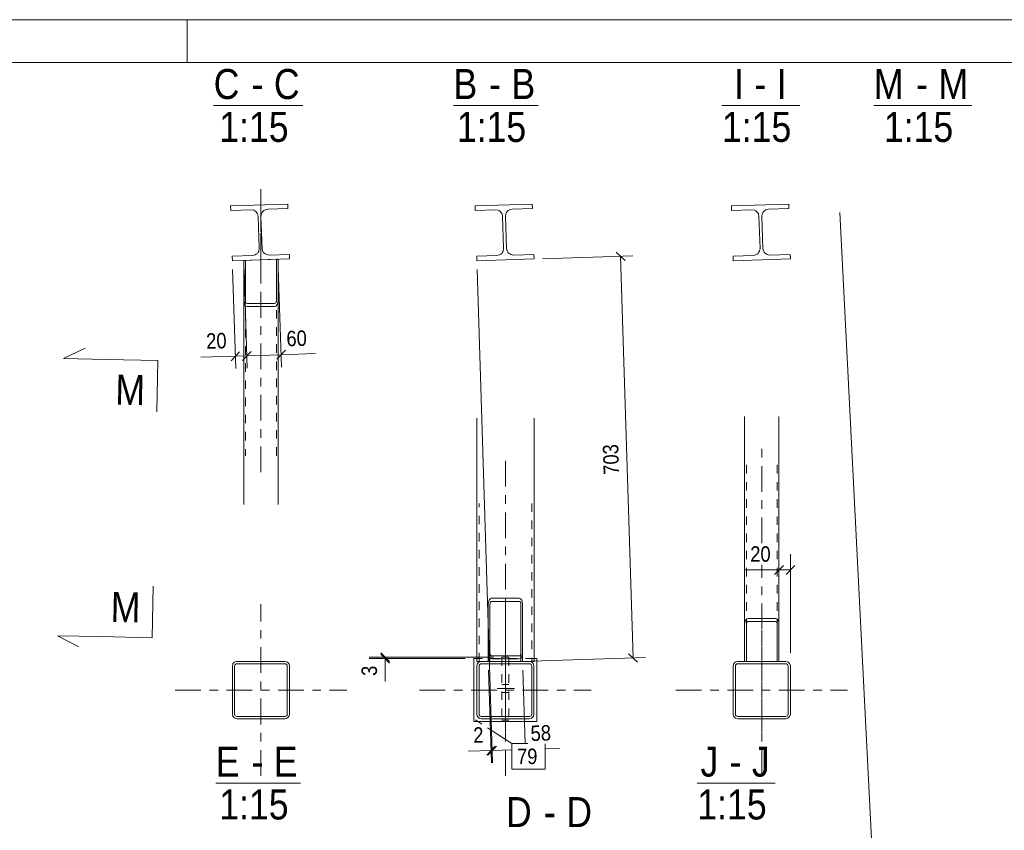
# Model space of a CAD drawing. Header units: millimetres. Extents: x 0 to 914, y 0 to 420.
# Tile 13 of 14: x 684 to 799, y 325 to 420. Entities that reach past the tile are written whole.
import ezdxf

# ---------------------------------------------------------------- set-up
doc = ezdxf.new("R2010")
doc.units = ezdxf.units.MM
for name, pattern in [('XKITLINE00', [0]), ('XKITLINE01', [4, 1, -1, 1, -1]), ('XKITLINE02', [4, 2, -2]), ('XKITLINE03', [6, 3, -1, 1, -1])]:
    doc.linetypes.add(name, pattern=pattern)
for name, color, linetype, lineweight in [('Arkusz rysunku', 3, 'Continuous', 0), ('Element', 2, 'Continuous', 0), ('Inny typ obiektu', 7, 'Continuous', 0), ('Przekrój', 7, 'Continuous', 0), ('Wymiar', 4, 'Continuous', 0), ('Znak elementu', 2, 'Continuous', 0), ('Śruba', 3, 'Continuous', 0)]:
    doc.layers.add(name, color=color, linetype=linetype, lineweight=lineweight)
doc.styles.add('ARIAL', font='ARIAL.TTF')

msp = doc.modelspace()

# ---------------------------------------------------------------- linework, layer by layer
at = {"layer": 'Arkusz rysunku', "linetype": 'XKITLINE00', "lineweight": 0}
for p, q in [((914, 420), (0, 420)), ((704, 415), (704, 420)), ((909, 415), (5, 415))]:
    msp.add_line(p, q, dxfattribs=at)
at = {"layer": 'Element', "linetype": 'XKITLINE03', "lineweight": 0}
for p, q in [((712.6, 390.09), (712.6, 400.25)), ((712.6, 400.25), (712.6, 366.31)), ((712.5, 395.2), (712.5, 395.2)), ((740.99, 395.2), (740.99, 395.2)), ((770.88, 395.2), (770.88, 395.2)), ((770.98, 358.96), (770.98, 370.92)), ((741.09, 368.56), (741.09, 336.92)), ((770.98, 336.92), (770.98, 356.44)), ((712.6, 331.84), (712.6, 351.84)), ((741.09, 331.84), (741.09, 351.84)), ((770.97, 331.84), (770.97, 351.84)), ((741.09, 349), (741.09, 336.92)), ((770.98, 346.65), (770.98, 336.92)), ((702.6, 341.84), (722.6, 341.84)), ((731.09, 341.84), (751.09, 341.84)), ((760.97, 341.84), (780.97, 341.84))]:
    msp.add_line(p, q, dxfattribs=at)
at = {"layer": 'Element', "linetype": 'XKITLINE00', "lineweight": 0}
for p, q in [((709.07, 398.29), (715.73, 398.5)), ((709.07, 398.29), (715.73, 398.5)), ((709.09, 397.76), (709.07, 398.29)), ((709.09, 397.76), (709.07, 398.29)), ((715.73, 398.5), (715.75, 397.97)), ((715.73, 398.5), (715.75, 397.97)), ((737.56, 398.29), (744.23, 398.5)), ((737.56, 398.29), (744.23, 398.5)), ((737.58, 397.76), (737.56, 398.29)), ((737.58, 397.76), (737.56, 398.29)), ((744.23, 398.5), (744.24, 397.97)), ((744.23, 398.5), (744.24, 397.97)), ((767.44, 398.29), (774.11, 398.5)), ((767.44, 398.29), (774.11, 398.5)), ((767.46, 397.76), (767.44, 398.29)), ((767.46, 397.76), (767.44, 398.29)), ((774.11, 398.5), (774.12, 397.97)), ((774.11, 398.5), (774.12, 397.97)), ((711.45, 397.83), (709.09, 397.76)), ((711.45, 397.83), (709.09, 397.76)), ((711.45, 397.83), (711.76, 397.78)), ((711.45, 397.83), (711.76, 397.78)), ((712.21, 397.36), (712.28, 397.06)), ((712.21, 397.36), (712.28, 397.06)), ((712.61, 397.07), (712.66, 397.38)), ((712.61, 397.07), (712.66, 397.38)), ((712.73, 393.34), (712.61, 397.07)), ((712.73, 393.34), (712.61, 397.07)), ((713.08, 397.82), (713.39, 397.89)), ((713.08, 397.82), (713.39, 397.89)), ((715.75, 397.97), (713.39, 397.89)), ((715.75, 397.97), (713.39, 397.89)), ((739.94, 397.83), (737.58, 397.76)), ((739.94, 397.83), (737.58, 397.76)), ((739.94, 397.83), (740.25, 397.78)), ((739.94, 397.83), (740.25, 397.78)), ((740.7, 397.36), (740.77, 397.06)), ((740.7, 397.36), (740.77, 397.06)), ((741.1, 397.07), (741.15, 397.38)), ((741.1, 397.07), (741.15, 397.38)), ((741.22, 393.34), (741.1, 397.07)), ((741.22, 393.34), (741.1, 397.07)), ((741.57, 397.82), (741.88, 397.89)), ((741.57, 397.82), (741.88, 397.89)), ((744.24, 397.97), (741.88, 397.89)), ((744.24, 397.97), (741.88, 397.89)), ((769.83, 397.83), (767.46, 397.76)), ((769.83, 397.83), (767.46, 397.76)), ((769.83, 397.83), (770.13, 397.78)), ((769.83, 397.83), (770.13, 397.78)), ((770.58, 397.36), (770.65, 397.06)), ((770.58, 397.36), (770.65, 397.06)), ((770.98, 397.07), (771.03, 397.38)), ((770.98, 397.07), (771.03, 397.38)), ((771.1, 393.34), (770.98, 397.07)), ((771.1, 393.34), (770.98, 397.07)), ((771.45, 397.82), (771.76, 397.89)), ((771.45, 397.82), (771.76, 397.89)), ((774.12, 397.97), (771.76, 397.89)), ((774.12, 397.97), (771.76, 397.89)), ((712.39, 393.33), (712.28, 397.06)), ((712.39, 393.33), (712.28, 397.06)), ((740.89, 393.33), (740.77, 397.06)), ((740.89, 393.33), (740.77, 397.06)), ((770.77, 393.33), (770.65, 397.06)), ((770.77, 393.33), (770.65, 397.06)), ((709.25, 392.43), (711.62, 392.5)), ((709.25, 392.43), (711.62, 392.5)), ((711.92, 392.57), (711.62, 392.5)), ((711.92, 392.57), (711.62, 392.5)), ((712.39, 393.33), (712.34, 393.02)), ((712.39, 393.33), (712.34, 393.02)), ((712.8, 393.03), (712.73, 393.34)), ((712.8, 393.03), (712.73, 393.34)), ((713.55, 392.56), (713.24, 392.61)), ((713.55, 392.56), (713.24, 392.61)), ((713.55, 392.56), (715.92, 392.64)), ((713.55, 392.56), (715.92, 392.64)), ((715.92, 392.64), (715.93, 392.1)), ((715.92, 392.64), (715.93, 392.1)), ((737.75, 392.43), (740.11, 392.5)), ((737.75, 392.43), (740.11, 392.5)), ((740.42, 392.57), (740.11, 392.5)), ((740.42, 392.57), (740.11, 392.5)), ((740.89, 393.33), (740.83, 393.02)), ((740.89, 393.33), (740.83, 393.02)), ((741.29, 393.03), (741.22, 393.34)), ((741.29, 393.03), (741.22, 393.34)), ((742.04, 392.56), (741.74, 392.61)), ((742.04, 392.56), (741.74, 392.61)), ((742.04, 392.56), (744.41, 392.64)), ((742.04, 392.56), (744.41, 392.64)), ((744.41, 392.64), (744.43, 392.1)), ((744.41, 392.64), (744.43, 392.1)), ((767.63, 392.43), (769.99, 392.5)), ((767.63, 392.43), (769.99, 392.5)), ((770.3, 392.57), (769.99, 392.5)), ((770.3, 392.57), (769.99, 392.5)), ((770.77, 393.33), (770.72, 393.02)), ((770.77, 393.33), (770.72, 393.02)), ((771.17, 393.03), (771.1, 393.34)), ((771.17, 393.03), (771.1, 393.34)), ((771.93, 392.56), (771.62, 392.61)), ((771.93, 392.56), (771.62, 392.61)), ((771.93, 392.56), (774.29, 392.64)), ((771.93, 392.56), (774.29, 392.64)), ((774.29, 392.64), (774.31, 392.1)), ((774.29, 392.64), (774.31, 392.1)), ((709.27, 391.89), (709.25, 392.43)), ((709.27, 391.89), (709.25, 392.43)), ((715.93, 392.1), (709.27, 391.89)), ((715.93, 392.1), (709.27, 391.89)), ((710.6, 387.25), (710.6, 391.94)), ((710.6, 391.94), (710.8, 391.94)), ((710.6, 391.94), (710.8, 391.94)), ((710.6, 387.25), (710.6, 391.94)), ((710.8, 391.94), (710.8, 387.25)), ((710.8, 387.25), (710.8, 391.94)), ((714.6, 392.06), (714.4, 392.06)), ((714.4, 392.06), (714.4, 387.25)), ((714.6, 392.06), (714.4, 392.06)), ((714.4, 392.06), (714.4, 387.25)), ((714.6, 387.25), (714.6, 392.06)), ((714.6, 387.25), (714.6, 392.06)), ((737.76, 391.89), (737.75, 392.43)), ((737.76, 391.89), (737.75, 392.43)), ((744.43, 392.1), (737.76, 391.89)), ((744.43, 392.1), (737.76, 391.89)), ((767.64, 391.89), (767.63, 392.43)), ((767.64, 391.89), (767.63, 392.43)), ((774.31, 392.1), (767.64, 391.89)), ((774.31, 392.1), (767.64, 391.89)), ((710.6, 387.25), (710.63, 386.98)), ((710.6, 387.25), (710.63, 386.98)), ((710.6, 387.25), (710.6, 363.48)), ((710.82, 387.12), (710.8, 387.25)), ((710.82, 387.12), (710.8, 387.25)), ((710.86, 387), (710.82, 387.12)), ((710.86, 387), (710.82, 387.12)), ((710.93, 386.93), (710.86, 387)), ((710.93, 386.93), (710.86, 387)), ((711, 386.9), (710.93, 386.93)), ((711, 386.9), (710.93, 386.93)), ((711, 386.9), (714.2, 386.9)), ((711, 386.9), (714.2, 386.9)), ((714.28, 386.93), (714.2, 386.9)), ((714.28, 386.93), (714.2, 386.9)), ((714.34, 387), (714.28, 386.93)), ((714.34, 387), (714.28, 386.93)), ((714.39, 387.12), (714.34, 387)), ((714.39, 387.12), (714.34, 387)), ((714.4, 387.25), (714.39, 387.12)), ((714.4, 387.25), (714.39, 387.12)), ((714.57, 386.98), (714.6, 387.25)), ((714.57, 386.98), (714.6, 387.25)), ((714.6, 387.26), (714.6, 363.48)), ((710.85, 386.6), (711, 386.55)), ((710.85, 386.6), (711, 386.55)), ((711, 386.55), (714.2, 386.55)), ((711, 386.55), (714.2, 386.55)), ((714.2, 386.55), (714.36, 386.6)), ((714.2, 386.55), (714.36, 386.6)), ((737.76, 345.17), (737.76, 373.52)), ((744.43, 345.17), (744.43, 373.52)), ((768.98, 373.75), (768.98, 349.48)), ((772.98, 373.75), (772.98, 349.48)), ((739.49, 352.54), (739.34, 352.49)), ((739.49, 352.54), (739.34, 352.49)), ((739.49, 352.54), (742.69, 352.54)), ((739.49, 352.54), (742.69, 352.54)), ((742.85, 352.49), (742.69, 352.54)), ((742.85, 352.49), (742.69, 352.54)), ((739.12, 352.1), (739.09, 351.83)), ((739.12, 352.1), (739.09, 351.83)), ((739.09, 351.83), (739.09, 345.17)), ((739.09, 346.16), (739.09, 351.83)), ((739.29, 351.83), (739.31, 351.97)), ((739.29, 351.83), (739.31, 351.97)), ((739.29, 351.83), (739.29, 346.16)), ((739.29, 346.16), (739.29, 351.83)), ((739.31, 351.97), (739.35, 352.08)), ((739.31, 351.97), (739.35, 352.08)), ((739.35, 352.08), (739.42, 352.16)), ((739.35, 352.08), (739.42, 352.16)), ((739.42, 352.16), (739.49, 352.18)), ((739.42, 352.16), (739.49, 352.18)), ((739.49, 352.18), (742.69, 352.18)), ((739.49, 352.18), (742.69, 352.18)), ((742.69, 352.18), (742.77, 352.16)), ((742.69, 352.18), (742.77, 352.16)), ((742.77, 352.16), (742.84, 352.08)), ((742.77, 352.16), (742.84, 352.08)), ((742.84, 352.08), (742.88, 351.97)), ((742.84, 352.08), (742.88, 351.97)), ((742.88, 351.97), (742.89, 351.83)), ((742.88, 351.97), (742.89, 351.83)), ((742.89, 351.83), (742.89, 346.16)), ((742.89, 346.16), (742.89, 351.83)), ((743.09, 351.83), (743.06, 352.1)), ((743.09, 351.83), (743.06, 352.1)), ((743.09, 351.83), (743.09, 345.17)), ((743.09, 346.16), (743.09, 351.83)), ((769.38, 350.19), (769.22, 350.13)), ((769.38, 350.19), (769.22, 350.13)), ((769.38, 350.19), (772.58, 350.19)), ((769.38, 350.19), (772.58, 350.19)), ((772.73, 350.13), (772.58, 350.19)), ((772.73, 350.13), (772.58, 350.19)), ((769.01, 349.75), (768.98, 349.48)), ((769.01, 349.75), (768.98, 349.48)), ((768.98, 345.17), (768.98, 349.48)), ((768.98, 349.48), (768.98, 345.17)), ((769.18, 349.48), (769.19, 349.61)), ((769.18, 349.48), (769.19, 349.61)), ((769.18, 345.17), (769.18, 349.48)), ((769.18, 345.17), (769.18, 349.48)), ((769.19, 349.61), (769.23, 349.73)), ((769.19, 349.61), (769.23, 349.73)), ((769.23, 349.73), (769.3, 349.81)), ((769.23, 349.73), (769.3, 349.81)), ((769.3, 349.81), (769.38, 349.83)), ((769.3, 349.81), (769.38, 349.83)), ((769.38, 349.83), (772.58, 349.83)), ((769.38, 349.83), (772.58, 349.83)), ((772.58, 349.83), (772.65, 349.81)), ((772.58, 349.83), (772.65, 349.81)), ((772.65, 349.81), (772.72, 349.73)), ((772.65, 349.81), (772.72, 349.73)), ((772.72, 349.73), (772.76, 349.61)), ((772.72, 349.73), (772.76, 349.61)), ((772.76, 349.61), (772.78, 349.48)), ((772.76, 349.61), (772.78, 349.48)), ((772.78, 349.48), (772.78, 345.17)), ((772.78, 345.17), (772.78, 349.48)), ((772.98, 349.48), (772.95, 349.75)), ((772.98, 349.48), (772.95, 349.75)), ((772.98, 345.17), (772.98, 349.48)), ((772.98, 345.17), (772.98, 349.48)), ((737.42, 338.17), (737.42, 345.5)), ((737.42, 345.5), (737.76, 345.5)), ((739.09, 346.16), (739.12, 345.89)), ((739.09, 346.16), (739.12, 345.89)), ((739.31, 346.03), (739.29, 346.16)), ((739.31, 346.03), (739.29, 346.16)), ((739.35, 345.91), (739.31, 346.03)), ((739.35, 345.91), (739.31, 346.03)), ((739.34, 345.51), (739.49, 345.46)), ((739.34, 345.51), (739.49, 345.46)), ((739.42, 345.84), (739.35, 345.91)), ((739.42, 345.84), (739.35, 345.91)), ((739.49, 345.81), (739.42, 345.84)), ((739.49, 345.81), (739.42, 345.84)), ((739.49, 345.81), (742.69, 345.81)), ((739.49, 345.81), (742.69, 345.81)), ((739.49, 345.46), (742.69, 345.46)), ((739.49, 345.46), (742.69, 345.46)), ((742.77, 345.84), (742.69, 345.81)), ((742.77, 345.84), (742.69, 345.81)), ((742.69, 345.46), (742.85, 345.51)), ((742.69, 345.46), (742.85, 345.51)), ((742.84, 345.91), (742.77, 345.84)), ((742.84, 345.91), (742.77, 345.84)), ((742.88, 346.03), (742.84, 345.91)), ((742.88, 346.03), (742.84, 345.91)), ((742.89, 346.16), (742.88, 346.03)), ((742.89, 346.16), (742.88, 346.03)), ((743.06, 345.89), (743.09, 346.16)), ((743.06, 345.89), (743.09, 346.16)), ((744.76, 345.5), (744.43, 345.5)), ((744.76, 345.5), (744.76, 338.17)), ((709.31, 344.84), (709.27, 344.64)), ((709.31, 344.84), (709.27, 344.64)), ((709.27, 339.04), (709.27, 344.64)), ((709.27, 339.04), (709.27, 344.64)), ((709.53, 344.64), (709.55, 344.74)), ((709.53, 344.64), (709.55, 344.74)), ((709.53, 339.04), (709.53, 344.64)), ((709.53, 339.04), (709.53, 344.64)), ((709.55, 344.74), (709.61, 344.82)), ((709.55, 344.74), (709.61, 344.82)), ((709.8, 345.17), (709.6, 345.13)), ((709.8, 345.17), (709.6, 345.13)), ((709.61, 344.82), (709.7, 344.88)), ((709.61, 344.82), (709.7, 344.88)), ((709.7, 344.88), (709.8, 344.9)), ((709.7, 344.88), (709.8, 344.9)), ((709.8, 345.17), (715.4, 345.17)), ((709.8, 345.17), (715.4, 345.17)), ((709.8, 344.9), (715.4, 344.9)), ((709.8, 344.9), (715.4, 344.9)), ((715.6, 345.13), (715.4, 345.17)), ((715.6, 345.13), (715.4, 345.17)), ((715.4, 344.9), (715.5, 344.88)), ((715.4, 344.9), (715.5, 344.88)), ((715.5, 344.88), (715.59, 344.82)), ((715.5, 344.88), (715.59, 344.82)), ((715.59, 344.82), (715.65, 344.74)), ((715.59, 344.82), (715.65, 344.74)), ((715.65, 344.74), (715.67, 344.64)), ((715.65, 344.74), (715.67, 344.64)), ((715.67, 339.04), (715.67, 344.64)), ((715.67, 339.04), (715.67, 344.64)), ((715.93, 344.64), (715.89, 344.84)), ((715.93, 344.64), (715.89, 344.84)), ((715.93, 339.04), (715.93, 344.64)), ((715.93, 339.04), (715.93, 344.64)), ((737.76, 345.17), (737.76, 345.17)), ((737.76, 345.17), (738.29, 345.17)), ((737.8, 344.84), (737.76, 344.64)), ((737.8, 344.84), (737.76, 344.64)), ((737.76, 339.04), (737.76, 344.64)), ((737.76, 339.04), (737.76, 344.64)), ((738.02, 344.64), (738.04, 344.74)), ((738.02, 344.64), (738.04, 344.74)), ((738.02, 339.04), (738.02, 344.64)), ((738.02, 339.04), (738.02, 344.64)), ((738.04, 344.74), (738.1, 344.82)), ((738.04, 344.74), (738.1, 344.82)), ((738.29, 345.17), (738.09, 345.13)), ((738.29, 345.17), (738.09, 345.13)), ((738.19, 344.88), (738.1, 344.82)), ((738.1, 344.82), (738.19, 344.88)), ((738.29, 344.9), (738.19, 344.88)), ((738.19, 344.88), (738.29, 344.9)), ((738.29, 345.17), (743.89, 345.17)), ((738.29, 345.17), (743.89, 345.17)), ((738.29, 345.17), (739.09, 345.17)), ((738.29, 344.9), (743.89, 344.9)), ((738.29, 344.9), (743.89, 344.9)), ((743.06, 345.17), (739.49, 345.17)), ((743.09, 345.17), (743.06, 345.17)), ((744.39, 345.17), (743.09, 345.17)), ((744.1, 345.13), (743.89, 345.17)), ((744.1, 345.13), (743.89, 345.17)), ((743.89, 344.9), (743.99, 344.88)), ((743.89, 344.9), (743.99, 344.88)), ((743.99, 344.88), (744.08, 344.82)), ((743.99, 344.88), (744.08, 344.82)), ((744.08, 344.82), (744.14, 344.74)), ((744.08, 344.82), (744.14, 344.74)), ((744.14, 344.74), (744.16, 344.64)), ((744.14, 344.74), (744.16, 344.64)), ((744.16, 339.04), (744.16, 344.64)), ((744.16, 339.04), (744.16, 344.64)), ((744.42, 344.64), (744.38, 344.84)), ((744.42, 344.64), (744.38, 344.84)), ((744.43, 345.17), (744.39, 345.17)), ((744.42, 339.04), (744.42, 344.64)), ((744.42, 339.04), (744.42, 344.64)), ((744.43, 345.17), (744.43, 345.17)), ((767.68, 344.84), (767.64, 344.64)), ((767.68, 344.84), (767.64, 344.64)), ((767.64, 339.04), (767.64, 344.64)), ((767.64, 339.04), (767.64, 344.64)), ((767.91, 344.64), (767.93, 344.74)), ((767.91, 344.64), (767.93, 344.74)), ((767.91, 339.04), (767.91, 344.64)), ((767.91, 339.04), (767.91, 344.64)), ((767.93, 344.74), (767.98, 344.82)), ((767.93, 344.74), (767.98, 344.82)), ((768.17, 345.17), (767.97, 345.13)), ((768.17, 345.17), (767.97, 345.13)), ((767.98, 344.82), (768.07, 344.88)), ((767.98, 344.82), (768.07, 344.88)), ((768.07, 344.88), (768.17, 344.9)), ((768.07, 344.88), (768.17, 344.9)), ((768.17, 345.17), (773.77, 345.17)), ((768.17, 345.17), (773.77, 345.17)), ((768.17, 344.9), (773.77, 344.9)), ((768.17, 344.9), (773.77, 344.9)), ((768.98, 345.17), (769.18, 345.17)), ((768.98, 345.17), (769.18, 345.17)), ((772.98, 345.17), (769.38, 345.17)), ((772.78, 345.17), (772.98, 345.17)), ((773.98, 345.13), (773.77, 345.17)), ((773.98, 345.13), (773.77, 345.17)), ((773.77, 344.9), (773.87, 344.88)), ((773.77, 344.9), (773.87, 344.88)), ((773.87, 344.88), (773.96, 344.82)), ((773.87, 344.88), (773.96, 344.82)), ((773.96, 344.82), (774.02, 344.74)), ((773.96, 344.82), (774.02, 344.74)), ((774.02, 344.74), (774.04, 344.64)), ((774.02, 344.74), (774.04, 344.64)), ((774.04, 339.04), (774.04, 344.64)), ((774.04, 339.04), (774.04, 344.64)), ((774.31, 344.64), (774.27, 344.84)), ((774.31, 344.64), (774.27, 344.84)), ((774.31, 339.04), (774.31, 344.64)), ((774.31, 339.04), (774.31, 344.64)), ((709.27, 339.04), (709.31, 338.83)), ((709.27, 339.04), (709.31, 338.83)), ((709.55, 338.93), (709.53, 339.04)), ((709.55, 338.93), (709.53, 339.04)), ((709.61, 338.85), (709.55, 338.93)), ((709.61, 338.85), (709.55, 338.93)), ((709.6, 338.54), (709.8, 338.5)), ((709.6, 338.54), (709.8, 338.5)), ((709.7, 338.79), (709.61, 338.85)), ((709.7, 338.79), (709.61, 338.85)), ((709.8, 338.77), (709.7, 338.79)), ((709.8, 338.77), (709.7, 338.79)), ((709.8, 338.77), (715.4, 338.77)), ((709.8, 338.77), (715.4, 338.77)), ((715.5, 338.79), (715.4, 338.77)), ((715.5, 338.79), (715.4, 338.77)), ((715.4, 338.5), (715.6, 338.54)), ((715.4, 338.5), (715.6, 338.54)), ((715.59, 338.85), (715.5, 338.79)), ((715.59, 338.85), (715.5, 338.79)), ((715.65, 338.93), (715.59, 338.85)), ((715.65, 338.93), (715.59, 338.85)), ((715.67, 339.04), (715.65, 338.93)), ((715.67, 339.04), (715.65, 338.93)), ((715.89, 338.83), (715.93, 339.04)), ((715.89, 338.83), (715.93, 339.04)), ((737.76, 339.04), (737.8, 338.83)), ((737.76, 339.04), (737.8, 338.83)), ((738.02, 339.04), (738.04, 338.93)), ((738.04, 338.93), (738.02, 339.04)), ((738.04, 338.93), (738.1, 338.85)), ((738.1, 338.85), (738.04, 338.93)), ((738.09, 338.54), (738.29, 338.5)), ((738.09, 338.54), (738.29, 338.5)), ((738.1, 338.85), (738.19, 338.79)), ((738.19, 338.79), (738.1, 338.85)), ((738.19, 338.79), (738.29, 338.77)), ((738.29, 338.77), (738.19, 338.79)), ((738.29, 338.77), (743.89, 338.77)), ((738.29, 338.77), (743.89, 338.77)), ((743.99, 338.79), (743.89, 338.77)), ((743.99, 338.79), (743.89, 338.77)), ((743.89, 338.5), (744.1, 338.54)), ((743.89, 338.5), (744.1, 338.54)), ((744.08, 338.85), (743.99, 338.79)), ((744.08, 338.85), (743.99, 338.79)), ((744.08, 338.85), (744.14, 338.93)), ((744.14, 338.93), (744.08, 338.85)), ((744.14, 338.93), (744.16, 339.04)), ((744.16, 339.04), (744.14, 338.93)), ((744.38, 338.83), (744.42, 339.04)), ((744.38, 338.83), (744.42, 339.04)), ((767.64, 339.04), (767.68, 338.83)), ((767.64, 339.04), (767.68, 338.83)), ((767.93, 338.93), (767.91, 339.04)), ((767.93, 338.93), (767.91, 339.04)), ((767.98, 338.85), (767.93, 338.93)), ((767.98, 338.85), (767.93, 338.93)), ((767.97, 338.54), (768.17, 338.5)), ((767.97, 338.54), (768.17, 338.5)), ((768.07, 338.79), (767.98, 338.85)), ((768.07, 338.79), (767.98, 338.85)), ((768.17, 338.77), (768.07, 338.79)), ((768.17, 338.77), (768.07, 338.79)), ((768.17, 338.77), (773.77, 338.77)), ((768.17, 338.77), (773.77, 338.77)), ((773.87, 338.79), (773.77, 338.77)), ((773.87, 338.79), (773.77, 338.77)), ((773.77, 338.5), (773.98, 338.54)), ((773.77, 338.5), (773.98, 338.54)), ((773.96, 338.85), (773.87, 338.79)), ((773.96, 338.85), (773.87, 338.79)), ((774.02, 338.93), (773.96, 338.85)), ((774.02, 338.93), (773.96, 338.85)), ((774.04, 339.04), (774.02, 338.93)), ((774.04, 339.04), (774.02, 338.93)), ((774.27, 338.83), (774.31, 339.04)), ((774.27, 338.83), (774.31, 339.04)), ((709.8, 338.5), (715.4, 338.5)), ((709.8, 338.5), (715.4, 338.5)), ((744.76, 338.17), (737.42, 338.17)), ((738.29, 338.5), (743.89, 338.5)), ((738.29, 338.5), (743.89, 338.5)), ((768.17, 338.5), (773.77, 338.5)), ((768.17, 338.5), (773.77, 338.5))]:
    msp.add_line(p, q, dxfattribs=at)
at = {"layer": 'Element', "linetype": 'XKITLINE01', "lineweight": 0}
for p, q in [((714.6, 392.06), (710.6, 391.94)), ((710.6, 391.94), (710.6, 387.25)), ((714.4, 392.06), (710.8, 391.94)), ((710.8, 391.94), (710.8, 369.15)), ((714.4, 369.15), (714.4, 392.06)), ((714.6, 392.06), (714.6, 387.26)), ((769.18, 368.09), (769.18, 345.17)), ((772.78, 368.09), (772.78, 345.17)), ((738.03, 345.17), (738.03, 363.6)), ((744.16, 363.6), (744.16, 345.17)), ((768.98, 349.48), (768.98, 345.17)), ((772.98, 349.48), (772.98, 345.17)), ((744.43, 345.5), (737.76, 345.5)), ((739.29, 346.16), (739.29, 345.17)), ((741.49, 345.68), (740.69, 345.68)), ((740.69, 345.68), (740.69, 338.34)), ((741.49, 345.68), (741.49, 338.34)), ((742.89, 346.16), (742.89, 345.17)), ((737.76, 345.17), (737.76, 345.17)), ((737.76, 344.64), (737.8, 344.84)), ((738.03, 345.17), (738.03, 345.17)), ((738.05, 345.17), (738.03, 345.17)), ((738.03, 345.17), (738.05, 345.17)), ((738.09, 345.17), (738.05, 345.17)), ((738.05, 345.17), (738.09, 345.17)), ((738.09, 345.13), (738.29, 345.17)), ((738.29, 345.17), (738.29, 345.17)), ((738.29, 345.17), (738.29, 345.17)), ((738.29, 345.17), (738.29, 345.17)), ((738.29, 345.17), (738.29, 345.17)), ((739.09, 345.17), (739.49, 345.17)), ((743.09, 345.17), (739.09, 345.17)), ((742.77, 345.17), (742.84, 345.17)), ((742.84, 345.17), (742.85, 345.17)), ((742.85, 345.17), (742.88, 345.17)), ((742.88, 345.17), (742.89, 345.17)), ((743.06, 345.17), (743.09, 345.17)), ((743.89, 345.17), (744.1, 345.13)), ((744.16, 345.17), (744.16, 345.17)), ((744.38, 344.84), (744.42, 344.64)), ((772.98, 345.17), (768.98, 345.17)), ((769.38, 345.17), (769.18, 345.17)), ((772.72, 345.17), (772.65, 345.17)), ((737.8, 338.83), (737.76, 339.04)), ((738.29, 338.5), (738.09, 338.54)), ((744.1, 338.54), (743.89, 338.5)), ((744.42, 339.04), (744.38, 338.83)), ((741.49, 338.34), (740.69, 338.34)), ((740.69, 338.34), (741.49, 338.34))]:
    msp.add_line(p, q, dxfattribs=at)
at = {"layer": 'Element', "linetype": 'XKITLINE00', "lineweight": 0}
for centre, radius, start, end in [((711.48, 397.03), 0.8, 24.2982, 69.2982), ((711.48, 397.03), 0.8, 24.2982, 69.2982), ((713.41, 397.09), 0.8, 114.2982, 159.2982), ((713.41, 397.09), 0.8, 114.2982, 159.2982), ((739.97, 397.03), 0.8, 24.2982, 69.2982), ((739.97, 397.03), 0.8, 24.2982, 69.2982), ((741.9, 397.09), 0.8, 114.2982, 159.2982), ((741.9, 397.09), 0.8, 114.2982, 159.2982), ((769.85, 397.03), 0.8, 24.2982, 69.2982), ((769.85, 397.03), 0.8, 24.2982, 69.2982), ((771.78, 397.09), 0.8, 114.2982, 159.2982), ((771.78, 397.09), 0.8, 114.2982, 159.2982), ((711.6, 393.3), 0.8, 294.2982, 339.2982), ((711.6, 393.3), 0.8, 294.2982, 339.2982), ((713.53, 393.36), 0.8, 204.2982, 249.2982), ((713.53, 393.36), 0.8, 204.2982, 249.2982), ((740.09, 393.3), 0.8, 294.2982, 339.2982), ((740.09, 393.3), 0.8, 294.2982, 339.2982), ((742.02, 393.36), 0.8, 204.2982, 249.2982), ((742.02, 393.36), 0.8, 204.2982, 249.2982), ((769.97, 393.3), 0.8, 294.2982, 339.2982), ((769.97, 393.3), 0.8, 294.2982, 339.2982), ((771.9, 393.36), 0.8, 204.2982, 249.2982), ((771.9, 393.36), 0.8, 204.2982, 249.2982), ((711.28, 387.1), 0.658, 189.9256, 228.987), ((711.28, 387.1), 0.658, 189.9256, 228.987), ((713.92, 387.1), 0.658, 311.0138, 350.0751), ((713.92, 387.1), 0.658, 311.0138, 350.0751), ((739.77, 351.99), 0.658, 131.0134, 170.0748), ((739.77, 351.99), 0.658, 131.0134, 170.0748), ((742.42, 351.99), 0.658, 9.9252, 48.9866), ((742.42, 351.99), 0.658, 9.9252, 48.9866), ((769.65, 349.64), 0.658, 131.0134, 170.0748), ((769.65, 349.64), 0.658, 131.0134, 170.0748), ((772.3, 349.64), 0.658, 9.9252, 48.9866), ((772.3, 349.64), 0.658, 9.9252, 48.9866), ((739.77, 346.01), 0.658, 189.9252, 228.9866), ((739.77, 346.01), 0.658, 189.9252, 228.9866), ((742.42, 346.01), 0.658, 311.0134, 350.0748), ((742.42, 346.01), 0.658, 311.0134, 350.0748), ((709.8, 344.64), 0.533, 112.5, 157.5), ((709.8, 344.64), 0.533, 112.5, 157.5), ((715.4, 344.64), 0.533, 22.5, 67.5), ((715.4, 344.64), 0.533, 22.5, 67.5), ((738.29, 344.64), 0.533, 112.5, 157.5), ((738.29, 344.64), 0.533, 112.5, 157.5), ((743.89, 344.64), 0.533, 22.5, 67.5), ((743.89, 344.64), 0.533, 22.5, 67.5), ((768.17, 344.64), 0.533, 112.5, 157.5), ((768.17, 344.64), 0.533, 112.5, 157.5), ((773.77, 344.64), 0.533, 22.5, 67.5), ((773.77, 344.64), 0.533, 22.5, 67.5), ((709.8, 339.04), 0.533, 202.5, 247.5), ((709.8, 339.04), 0.533, 202.5, 247.5), ((715.4, 339.04), 0.533, 292.5, 337.5), ((715.4, 339.04), 0.533, 292.5, 337.5), ((738.29, 339.04), 0.533, 202.5, 247.5), ((738.29, 339.04), 0.533, 202.5, 247.5), ((743.89, 339.04), 0.533, 292.5, 337.5), ((743.89, 339.04), 0.533, 292.5, 337.5), ((768.17, 339.04), 0.533, 202.5, 247.5), ((768.17, 339.04), 0.533, 202.5, 247.5), ((773.77, 339.04), 0.533, 292.5, 337.5), ((773.77, 339.04), 0.533, 292.5, 337.5)]:
    msp.add_arc(centre, radius, start, end, dxfattribs=at)
at = {"layer": 'Element', "linetype": 'XKITLINE01', "lineweight": 0}
for centre, start, end in [((738.29, 344.64), 112.5, 157.5), ((743.89, 344.64), 22.5, 67.5), ((738.29, 339.04), 202.5, 247.5), ((743.89, 339.04), 292.5, 337.5)]:
    msp.add_arc(centre, 0.533, start, end, dxfattribs=at)
at = {"layer": 'Inny typ obiektu', "linetype": 'XKITLINE00', "lineweight": 0}
for p, q in [((707.09, 410), (717.48, 410)), ((735.04, 410), (744.92, 410)), ((766.33, 410), (775.42, 410)), ((784.03, 410), (795.46, 410)), ((707.35, 331), (717.23, 331)), ((763.46, 331), (772.54, 331))]:
    msp.add_line(p, q, dxfattribs=at)
at = {"layer": 'Przekrój', "linetype": 'XKITLINE00', "lineweight": 0}
for p, q in [((689.61, 380.5), (692.13, 381.7)), ((694.6, 380.39), (689.61, 380.5)), ((700.6, 380.27), (694.6, 380.39)), ((700.6, 380.27), (700.47, 374.27)), ((699.91, 347.94), (700.04, 353.94)), ((688.91, 348.18), (691.38, 346.87)), ((693.91, 348.07), (688.91, 348.18)), ((699.91, 347.94), (693.91, 348.07))]:
    msp.add_line(p, q, dxfattribs=at)
at = {"layer": 'Wymiar', "linetype": 'XKITLINE00', "lineweight": 0}
for p, q in [((780.07, 397.5), (793.61, 128.86)), ((753.99, 392.91), (755.04, 391.93)), ((745.43, 392.13), (755.95, 392.46)), ((755.98, 345.58), (754.51, 392.42)), ((709.3, 390.89), (709.67, 379.32)), ((710.63, 390.94), (711, 379.36)), ((710.63, 390.94), (711, 379.36)), ((714.63, 391.06), (715, 379.49)), ((737.79, 390.89), (739.6, 333.35)), ((737.79, 390.89), (739.6, 333.35)), ((710.11, 381.29), (709.13, 380.24)), ((711.45, 381.33), (710.46, 380.28)), ((711.45, 381.33), (710.46, 380.28)), ((715.45, 381.45), (714.46, 380.4)), ((714.95, 380.93), (718.97, 381.06)), ((714.95, 380.93), (718.97, 381.06)), ((709.62, 380.76), (705.6, 380.64)), ((709.62, 380.76), (705.6, 380.64)), ((709.62, 380.76), (710.95, 380.8)), ((710.95, 380.8), (714.95, 380.93)), ((772.98, 346.17), (772.98, 357.7)), ((774.31, 346.17), (774.31, 357.7)), ((772.98, 355.84), (768.96, 355.84)), ((772.98, 355.84), (768.96, 355.84)), ((773.49, 356.35), (772.47, 355.33)), ((772.98, 355.84), (774.31, 355.84)), ((774.82, 356.35), (773.8, 355.33)), ((739.69, 345.68), (725.23, 345.68)), ((736.42, 345.5), (725.23, 345.5)), ((726.58, 346.19), (727.6, 345.17)), ((726.58, 346.01), (727.6, 344.99)), ((727.09, 345.5), (727.09, 345.68)), ((727.09, 345.5), (727.09, 342.82)), ((727.09, 345.5), (727.09, 342.82)), ((744.09, 345.2), (757.42, 345.62)), ((755.46, 346.07), (756.51, 345.08)), ((739.13, 344.17), (739.47, 333.34)), ((743.13, 344.17), (743.39, 335.61)), ((739.91, 335.31), (738.93, 334.26)), ((740.05, 335.31), (739.06, 334.26)), ((740.05, 335.31), (739.06, 334.26)), ((739.42, 334.78), (736.74, 334.7)), ((739.42, 334.78), (736.74, 334.7)), ((739.42, 334.78), (739.56, 334.78)), ((739.56, 334.78), (741.85, 334.86)), ((745.72, 334.98), (747.43, 335.03)), ((745.72, 334.98), (747.43, 335.03))]:
    msp.add_line(p, q, dxfattribs=at)
at = {"layer": 'Znak elementu', "linetype": 'XKITLINE00', "lineweight": 0}
for p, q in [((737.61, 338.35), (738.36, 337.87)), ((739.02, 337.44), (741.85, 335.61)), ((741.85, 335.61), (743.71, 335.61)), ((741.85, 332.61), (741.85, 335.61)), ((745.72, 332.61), (745.72, 335.58)), ((741.85, 332.61), (745.72, 332.61))]:
    msp.add_line(p, q, dxfattribs=at)
at = {"layer": 'Śruba', "linetype": 'XKITLINE02', "lineweight": 0}
for p, q in [((742.15, 342.01), (739.82, 342.01)), ((741.49, 342.48), (740.69, 342.48)), ((741.49, 341.54), (740.69, 341.54))]:
    msp.add_line(p, q, dxfattribs=at)

# ---------------------------------------------------------------- texts
at = {"layer": 'Inny typ obiektu', "style": 'ARIAL', "width": 0.85}
for s, p in [('C', (707.09, 410.75)), ('C', (714.11, 410.75)), ('B', (735.04, 410.75)), ('B', (741.8, 410.75)), ('I', (767.75, 410.75)), ('I', (772.7, 410.75)), ('M', (784.03, 410.75)), ('M', (791.57, 410.75)), ('-', (711.51, 410.75)), ('-', (739.2, 410.75)), ('-', (770.1, 410.75)), ('-', (788.97, 410.75)), ('1:15', (707.74, 405.75)), ('1:15', (735.43, 405.75)), ('1:15', (766.33, 405.75)), ('1:15', (785.2, 405.75)), ('E', (707.35, 331.75)), ('E', (714.11, 331.75)), ('J', (763.84, 331.75)), ('J', (769.83, 331.75)), ('-', (711.51, 331.75)), ('-', (767.22, 331.75)), ('1:15', (707.74, 326.75)), ('D', (741.16, 325.86)), ('D', (748.19, 325.86)), ('1:15', (763.46, 326.75)), ('-', (745.58, 325.86))]:
    msp.add_text(s, height=3.5, dxfattribs=at).set_placement(p)
at = {"layer": 'Przekrój', "style": 'ARIAL', "width": 0.85}
for p in [(695.6, 375.12), (695.06, 349.79)]:
    msp.add_text('M', height=3.5, rotation=-1.2319, dxfattribs=at).set_placement(p)
at = {"layer": 'Wymiar', "style": 'ARIAL', "width": 0.85}
for s, rotation, p in [('20', 1.7991, (706.25, 381.62)), ('60', 1.7991, (715.6, 381.91)), ('703', 91.7993, (754.35, 366.97)), ('3', 90.0002, (726.13, 343.49)), ('2', 1.7991, (737.38, 335.68)), ('58', 1.7991, (744.06, 335.89))]:
    msp.add_text(s, height=1.8, rotation=rotation, dxfattribs=at).set_placement(p)
msp.add_text('20', height=1.8, dxfattribs=at).set_placement((769.63, 356.8))
at = {"layer": 'Znak elementu', "style": 'ARIAL', "width": 0.85}
msp.add_text('79', height=1.8, dxfattribs=at).set_placement((742.45, 333.21))

doc.saveas('drawing.dxf')
